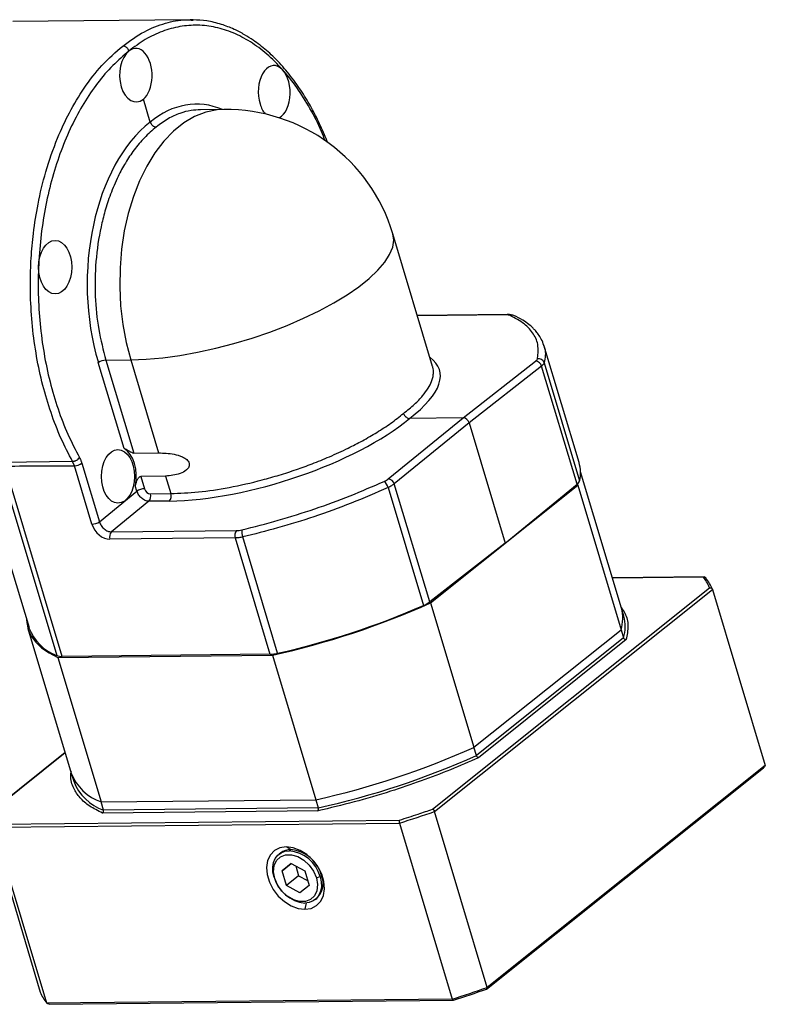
# Model space of a CAD drawing. Header units: millimetres. Extents: x 8091 to 8969, y -614 to 6.
# Tile 13 of 15: x 8826 to 8897, y -480 to -386. Entities that reach past the tile are written whole.
import ezdxf

# ---------------------------------------------------------------- set-up
doc = ezdxf.new("R2010")
doc.units = ezdxf.units.MM
doc.layers.get('0').update_dxf_attribs({"lineweight": 18})
doc.layers.add('标注线', color=7, linetype='Continuous', lineweight=18)

# ---------------------------------------------------------------- blocks, each defined once
blk = doc.blocks.new('FGR120M2L2')
at = {"linetype": 'Continuous', "lineweight": 25}
for p, q in [((172.53, 42.28), (141.04, 41.96)), ((173.07, 42.24), (172.53, 42.28)), ((165.44, 24.11), (164.22, 28.16)), ((178.53, 26.34), (174.37, 26.3)), ((215.6, -19.3), (208.54, 4.25)), ((228.96, -10.06), (212.88, -10.22)), ((228.71, -10.15), (212.91, -10.31)), ((241.61, -36.37), (235.36, -15.54)), ((160.8, -33.87), (156.22, -18.62)), ((157.55, -18.18), (161.97, -18.13)), ((157.55, -18.18), (162.51, -34.69)), ((161.97, -18.13), (166.92, -34.64)), ((221.03, -28.43), (233.89, -18.36)), ((235.43, -18.64), (241.71, -39.59)), ((234.95, -19.25), (222.09, -29.32)), ((241.24, -40.21), (234.95, -19.25)), ((207.72, -39.26), (221.03, -28.43)), ((222.09, -29.32), (208.79, -40.15)), ((221.03, -28.43), (211.5, -28.53)), ((222.09, -29.32), (228.49, -50.66)), ((162.51, -34.69), (166.92, -34.64)), ((151.65, -36.16), (139.39, -36.34)), ((151.97, -36.93), (151.65, -36.16)), ((153.3, -36.5), (156.41, -46.88)), ((149.8, -70.79), (139.66, -36.99)), ((155.08, -47.31), (151.97, -36.93)), ((249.12, -62.21), (241.86, -38.01)), ((139.31, -38.83), (148.85, -70.64)), ((168.16, -38.77), (163.74, -38.82)), ((163.74, -38.82), (164.4, -41.02)), ((168.16, -38.77), (169.09, -41.87)), ((215.08, -61.11), (208.79, -40.15)), ((228.49, -50.66), (241.24, -40.21)), ((241.37, -40.4), (241.47, -39.99)), ((156.41, -46.88), (163.08, -41.45)), ((163.08, -41.45), (162.79, -40.5)), ((165.47, -41.91), (169.09, -41.87)), ((207.69, -40.8), (213.97, -61.75)), ((215.24, -61.27), (241.37, -40.4)), ((241.37, -40.4), (249.07, -66.06)), ((165.2, -43.24), (158.54, -48.66)), ((168.82, -43.2), (165.2, -43.24)), ((158.54, -48.66), (180.78, -48.43)), ((139.32, -50.4), (143.91, -65.68)), ((180.52, -49.76), (158.28, -49.99)), ((180.52, -49.76), (186.71, -70.41)), ((188.07, -70.23), (181.87, -49.58)), ((228.49, -50.66), (215.08, -61.11)), ((263.93, -56.68), (247.51, -56.85)), ((263.7, -56.72), (247.52, -56.89)), ((215.59, -97.91), (264.8, -58.61)), ((215.94, -98.34), (265.31, -58.9)), ((265.31, -58.9), (274.68, -90.14)), ((215.24, -61.27), (222.94, -86.93)), ((249.55, -63.65), (249.12, -62.21)), ((143.72, -65.86), (151.42, -91.52)), ((222.94, -86.93), (249.07, -66.06)), ((249.07, -66.06), (249.5, -67.5)), ((249.5, -67.5), (223.37, -88.37)), ((249.98, -67.81), (223.74, -88.77)), ((149.01, -70.97), (187.13, -70.57)), ((149.01, -70.97), (156.71, -96.63)), ((186.71, -70.41), (149.8, -70.79)), ((187.13, -70.57), (194.83, -96.24)), ((223.37, -88.37), (222.94, -86.93)), ((150.32, -87.87), (136.59, -98.84)), ((150.34, -87.92), (136.82, -98.72)), ((225.18, -129.88), (274.39, -90.57)), ((274.68, -90.14), (225.31, -129.58)), ((151.42, -91.52), (151.85, -92.96)), ((156.71, -96.63), (194.83, -96.24)), ((157.14, -98.07), (156.71, -96.63)), ((195.26, -97.68), (157.14, -98.07)), ((194.83, -96.24), (195.26, -97.68)), ((136.52, -99.15), (145.9, -130.4)), ((195.23, -98.21), (156.95, -98.6)), ((225.31, -129.58), (215.94, -98.34)), ((137.69, -101.14), (209.71, -100.4)), ((147.06, -132.38), (137.69, -101.14)), ((137.92, -100.6), (209.69, -99.86)), ((209.71, -100.4), (219.08, -131.64)), ((190.4, -105.09), (189.59, -104.62)), ((188.58, -105.7), (188.31, -105.92)), ((190.13, -105.31), (190.4, -105.09)), ((188.86, -108.85), (190.49, -107.54)), ((190.49, -107.54), (188.86, -108.85)), ((190.49, -107.54), (192.88, -108.85)), ((191.29, -107.98), (191.8, -109.73)), ((187.56, -110.2), (187.43, -109.99)), ((189.62, -111.47), (188.86, -108.85)), ((191.8, -109.73), (189.62, -111.47)), ((191.8, -109.73), (193.39, -110.61)), ((192.88, -108.85), (193.64, -111.48)), ((194.94, -110.12), (195.61, -109.9)), ((192.01, -112.79), (189.62, -111.47)), ((193.64, -111.48), (192.01, -112.79)), ((193.14, -114.57), (192.91, -115.7)), ((194.74, -113.97), (195.01, -113.75)), ((219.08, -131.64), (147.06, -132.38)), ((147.51, -132.57), (219.28, -131.83))]:
    blk.add_line(p, q, dxfattribs=at)
at = {"linetype": 'Continuous', "lineweight": 25, "flags": 128}
for points in [[(178.53, 26.34), (177.31, 26.27), (175.29, 25.85), (173.31, 25.07), (171.4, 23.95), (169.57, 22.49), (167.85, 20.71), (166.26, 18.64), (164.82, 16.29), (163.54, 13.69), (162.44, 10.88), (161.54, 7.89), (160.83, 4.76), (160.34, 1.51), (160.07, -1.81), (160.01, -5.17), (160.18, -8.52), (160.56, -11.82), (161.16, -15.04), (161.97, -18.13)], [(161.97, -18.13), (164.73, -18.03), (167.65, -17.77), (170.71, -17.35), (173.86, -16.78), (177.07, -16.07), (180.31, -15.23), (183.52, -14.27), (186.68, -13.19), (189.75, -12.01), (192.69, -10.74), (195.47, -9.41), (198.05, -8.02), (200.41, -6.58), (202.51, -5.13), (204.34, -3.67), (205.87, -2.22), (207.08, -0.8), (207.96, 0.57), (208.5, 1.88), (208.69, 3.12), (208.54, 4.25)], [(143.47, -64.21), (143.5, -64.74), (143.77, -66), (144.3, -67.18), (145.09, -68.27), (146.15, -69.27), (147.46, -70.17), (149.01, -70.97)], [(189.59, -104.62), (188.47, -104.8), (187.51, -105.28), (186.77, -106.05), (186.29, -107.06), (186.1, -108.25), (186.2, -109.54), (186.6, -110.88), (187.27, -112.17), (188.18, -113.35), (189.26, -114.34), (190.45, -115.09), (191.69, -115.55), (192.91, -115.7)], [(192.91, -115.7), (194.03, -115.53), (194.99, -115.04), (195.73, -114.27), (196.21, -113.27), (196.41, -112.08), (196.3, -110.78), (195.9, -109.44), (195.23, -108.15), (194.33, -106.97), (193.25, -105.98), (192.05, -105.24), (190.81, -104.77), (189.59, -104.62)], [(187.43, -109.99), (187.24, -109.08), (187.21, -108.21), (187.35, -107.4), (187.65, -106.7), (188.09, -106.11), (188.67, -105.68), (189.36, -105.4), (190.13, -105.31)], [(187.56, -110.2), (187.35, -109.02), (187.47, -107.93), (187.88, -107.02), (188.57, -106.37), (189.48, -106.02), (190.53, -106.01), (191.64, -106.34), (192.72, -106.97), (193.68, -107.87), (194.44, -108.95), (194.94, -110.12)], [(194.94, -110.12), (195.15, -111.31), (195.04, -112.39), (194.62, -113.3), (193.93, -113.95), (193.02, -114.3), (191.97, -114.31), (190.86, -113.99), (189.78, -113.35), (188.82, -112.46), (188.06, -111.38), (187.56, -110.2)], [(195.61, -109.9), (195.81, -110.81), (195.83, -111.68), (195.7, -112.49), (195.4, -113.19), (194.95, -113.78), (194.37, -114.21), (193.69, -114.48), (192.91, -114.58)]]:
    blk.add_lwpolyline(points, dxfattribs=at)
at = {"linetype": 'Continuous', "lineweight": 25}
for centre, radius, start, end in [((178.84, -4.65), 31, 16.6994, 90.5894), ((228.97, -10.47), 0.412, 92.4685, 129.1101), ((229.68, -11), 0.831, 66.1628, 114.1391), ((157.63, -20.66), 2.48, 91.7736, 124.512), ((233.79, -19.55), 1.2, 14.6045, 85.4421), ((234.44, -18.96), 1.03, 18.2301, 103.2657), ((151.89, -34.45), 2.48, 271.7736, 304.512), ((235.33, -38.19), 6.53, 347.6321, 16.147), ((205.63, -41.33), 2.13, 14.3791, 50.0958), ((207.59, -40.5), 1.24, 16.053, 83.9937), ((240.54, -39.2), 1.23, 304.6673, 341.6033), ((164.48, -43.5), 2.48, 91.7736, 124.512), ((164.21, -42.35), 1.33, 318.249, 19.189), ((167.83, -42.31), 1.33, 318.249, 19.189), ((155.01, -44.83), 2.48, 271.7736, 304.512), ((159.54, -49.55), 1.33, 138.249, 199.189), ((181.78, -49.32), 1.33, 138.249, 199.189), ((185.02, -48.47), 3.34, 177.3298, 199.4923), ((257.46, -62.16), 8.5, 22.5546, 38.1158), ((211.92, -56.88), 5.28, 292.8329, 306.693), ((155.88, 70.96), 144.94, 282.4515, 294.1769), ((155.85, 71.89), 145.73, 282.7741, 293.5058), ((242.56, -64.05), 6.81, 342.874, 15.7133), ((242.99, -65.49), 6.81, 342.874, 15.7133), ((151.82, -62.73), 8.45, 200.4836, 249.4448), ((149.68, -68.52), 2.27, 248.7328, 273.1641), ((186.56, -63.84), 6.57, 271.3624, 283.3242), ((163.58, 45.29), 144.94, 282.4515, 294.1769), ((164.01, 43.85), 144.94, 282.4515, 294.1769), ((159.47, -88.48), 8.6, 200.6788, 251.308), ((159.9, -89.92), 8.6, 200.6788, 251.308), ((151.21, 86.78), 196.1, 287.3555, 289.2729), ((190.37, -108), 2.91, 89.2865, 127.9119), ((189.56, -111.56), 6.28, 15.3097, 84.737), ((189.83, -111.34), 6.28, 15.3097, 84.737), ((193.49, -108.33), 6.28, 195.3097, 264.737), ((192.48, -111.08), 3.68, 313.4283, 22.2678), ((153.75, -127.14), 8.5, 202.5546, 218.1158), ((160.58, 55.53), 196.1, 287.3555, 289.2729), ((160.98, 54.2), 194.95, 287.4007, 289.2277)]:
    blk.add_arc(centre, radius, start, end, dxfattribs=at)
for centre, major_axis, ratio, start_param, end_param in [((162.94, 32.44), (-0.09, 4.75), 0.595149, 3.579778, 6.721371), ((162.94, 32.44), (0, 4.75), 0.620187, 0.449667, 3.591259), ((187.46, 29.4), (-0.09, 4.75), 0.595149, 3.425362, 8.292167), ((174.07, -4.71), (-0.62, 31.99), 0.595149, 6.027991, 6.720826), ((187.46, 29.4), (-0.09, 4.75), 0.595149, 2.008982, 2.507111), ((174.09, -4.7), (-0.02, 32), 0.620187, 0.450212, 2.020463), ((227.61, -10.99), (1.92, 0.55), 0.328339, 0.366452, 0.871813), ((186.08, -28.8), (30.76, 8.83), 0.328339, 5.584747, 6.536319), ((232.28, -18.39), (1.92, 0.55), 0.328339, 5.601655, 6.10731), ((186.09, -28.78), (30.54, 9.57), 0.353375, 4.005218, 5.575469), ((221.3, -29.33), (-0.624, 0.781), 0.717462, 4.201565, 5.772057), ((159.71, -38.82), (0, 5.25), 0.620187, 4.384416, 5.939695), ((206.15, -39.26), (1.91, 0.6), 0.353375, 5.052906, 5.558561), ((165.2, -41.01), (-0.624, 0.781), 0.717462, 1.059973, 2.630464), ((157.47, -47.29), (-1.87, 2.34), 0.717462, 1.059973, 2.630464), ((181.86, -47.53), (1.91, 0.6), 0.353375, 4.005218, 4.510579)]:
    blk.add_ellipse(centre, major_axis=major_axis, ratio=ratio, start_param=start_param, end_param=end_param, dxfattribs=at)
for centre in [(148.56, -1.67), (159.71, -38.82)]:
    blk.add_ellipse(centre, major_axis=(0, 4.75), ratio=0.620187, dxfattribs=at)
for points, knots in [([(160.59, 37.61), (161.84, 38.53), (164.28, 40.31), (168.06, 41.73), (170.97, 42.34), (172.61, 42.23), (173.05, 42.2)], [0, 0, 0, 0, 0.319633, 0.619631, 0.899989, 1, 1, 1, 1]), ([(196.96, 20.45), (196.77, 20.92), (196.15, 22.48), (195.02, 24.9), (193.47, 27.77), (191.67, 30.6), (189.57, 33.35), (187.29, 35.8), (185.33, 37.5), (183.64, 38.72), (182.11, 39.69), (180.23, 40.66), (177.99, 41.52), (175.56, 42.14), (173.87, 42.21), (173.07, 42.24)], [0, 0, 0, 0, 0.036533, 0.119727, 0.19676, 0.283962, 0.383648, 0.481291, 0.572963, 0.619612, 0.676873, 0.745382, 0.825166, 0.916232, 1, 1, 1, 1]), ([(196.5, 20.81), (196.3, 21.34), (195.51, 23.39), (193.84, 26.58), (191.52, 30.3), (188.94, 33.53), (186.18, 36.26), (183.24, 38.43), (180.19, 40.02), (177.05, 41.02), (173.88, 41.4), (170.7, 41.16), (167.58, 40.3), (164.53, 38.88), (162.61, 37.44), (161.65, 36.72)], [0, 0, 0, 0, 0.028849, 0.109772, 0.190696, 0.271621, 0.352547, 0.433474, 0.514403, 0.595333, 0.676265, 0.757198, 0.838131, 0.919065, 1, 1, 1, 1]), ([(151.65, -36.16), (150.94, -34.8), (149.52, -32.09), (147.76, -27.53), (146.3, -22.68), (145.2, -17.54), (144.46, -12.2), (144.18, -7.82), (144.14, -4.51), (144.18, -2.29), (144.28, -0.07), (144.45, 2.14), (144.79, 5.37), (145.49, 9.81), (146.88, 15.53), (148.77, 20.97), (151.08, 25.94), (153.71, 30.31), (156.87, 34.39), (159.32, 36.52), (160.59, 37.61)], [0, 0, 0, 0, 0.060936, 0.122317, 0.184146, 0.246421, 0.309142, 0.372311, 0.397717, 0.423193, 0.448742, 0.474362, 0.500054, 0.561609, 0.631867, 0.710823, 0.775776, 0.845624, 0.920366, 1, 1, 1, 1]), ([(161.65, 36.72), (161.61, 36.83), (161.54, 37), (161.38, 37.21), (161.23, 37.36), (161.07, 37.47), (160.85, 37.58), (160.69, 37.6), (160.59, 37.61)], [0, 0, 0, 0, 0.237966, 0.367039, 0.499555, 0.631305, 0.760324, 1, 1, 1, 1]), ([(161.65, 36.72), (160.68, 35.89), (158.73, 34.24), (156.05, 31.09), (153.6, 27.5), (151.43, 23.47), (149.56, 19.06), (148.02, 14.33), (146.83, 9.35), (146.01, 4.18), (145.56, -1.11), (145.5, -6.45), (145.82, -11.76), (146.51, -16.98), (147.58, -22.04), (149.01, -26.86), (150.75, -31.41), (152.17, -34.13), (152.88, -35.49)], [0, 0, 0, 0, 0.062505, 0.125011, 0.187515, 0.250019, 0.312522, 0.375024, 0.437525, 0.500025, 0.562524, 0.625022, 0.687519, 0.750016, 0.812512, 0.875008, 0.937504, 1, 1, 1, 1]), ([(174.37, 26.29), (173.81, 26.26), (172.58, 26.21), (170.65, 25.68), (168.56, 24.75), (167.2, 23.74), (166.5, 23.22)], [0, 0, 0, 0, 0.203706, 0.451491, 0.716923, 1, 1, 1, 1]), ([(166.5, 23.22), (165.79, 22.61), (164.41, 21.44), (162.59, 19.25), (161.03, 16.93), (159.87, 14.78), (159.01, 12.89), (158.39, 11.32), (157.85, 9.79), (157.4, 8.31), (157.02, 6.89), (156.34, 3.98), (155.67, -0.57), (155.56, -6.76), (156.14, -12.73), (157.09, -16.38), (157.55, -18.18)], [0, 0, 0, 0, 0.079995, 0.155004, 0.225026, 0.290061, 0.330654, 0.369029, 0.405184, 0.43912, 0.470837, 0.500335, 0.630371, 0.756993, 0.880203, 1, 1, 1, 1]), ([(165.44, 24.11), (165.48, 24), (165.55, 23.82), (165.71, 23.61), (165.81, 23.52), (165.88, 23.46), (165.93, 23.42), (166.06, 23.33), (166.26, 23.24), (166.41, 23.23), (166.5, 23.22)], [0, 0, 0, 0, 0.241143, 0.369404, 0.499284, 0.50436, 0.541985, 0.643771, 0.800539, 1, 1, 1, 1]), ([(230.02, -10.24), (229.87, -10.19), (229.55, -10.07), (229.16, -10.06), (228.95, -10.06)], [0, 0, 0, 0, 0.467207, 1, 1, 1, 1]), ([(234.21, -17.96), (234.3, -17.16), (234.49, -15.58), (233.63, -13.5), (232.02, -11.67), (230.24, -10.72), (229.34, -10.24)], [0, 0, 0, 0, 0.250008, 0.50001, 0.750008, 1, 1, 1, 1]), ([(235.35, -15.55), (235.22, -15.17), (234.97, -14.49), (234.43, -13.62), (233.91, -12.98), (233.36, -12.4), (232.64, -11.78), (231.55, -11), (230.56, -10.51), (230.02, -10.24)], [0, 0, 0, 0, 0.172487, 0.313985, 0.424508, 0.506505, 0.632502, 0.797006, 1, 1, 1, 1]), ([(235.26, -15.56), (235.35, -15.74), (235.78, -16.66), (235.58, -17.76), (235.43, -18.64)], [0, 0, 0, 0, 0.198649, 1, 1, 1, 1]), ([(210.43, -27.63), (211.11, -27.09), (212.42, -26.04), (213.84, -24.54), (214.84, -23.18), (215.39, -22.09), (215.65, -21.24), (215.75, -20.58), (215.74, -19.98), (215.69, -19.56), (215.61, -19.35), (215.6, -19.31)], [0, 0, 0, 0, 0.178656, 0.346177, 0.502561, 0.647805, 0.738464, 0.824168, 0.904915, 0.980707, 1, 1, 1, 1]), ([(169.09, -41.87), (170.69, -41.81), (173.94, -41.68), (179.49, -40.84), (183.87, -39.85), (186.85, -39.03), (188.37, -38.58), (189.88, -38.11), (191.83, -37.46), (194.32, -36.55), (197.41, -35.29), (200.41, -33.91), (203.22, -32.46), (205.77, -30.98), (208.27, -29.35), (209.69, -28.22), (210.43, -27.63)], [0, 0, 0, 0, 0.11978, 0.242972, 0.369579, 0.401816, 0.434267, 0.466932, 0.499812, 0.560999, 0.631054, 0.709973, 0.774999, 0.845013, 0.920014, 1, 1, 1, 1]), ([(210.43, -27.63), (210.47, -27.73), (210.53, -27.9), (210.67, -28.09), (210.78, -28.2), (210.83, -28.25), (210.85, -28.26), (210.91, -28.31), (211.01, -28.39), (211.23, -28.5), (211.39, -28.52), (211.5, -28.53)], [0, 0, 0, 0, 0.199456, 0.356223, 0.45801, 0.486827, 0.49564, 0.500718, 0.630587, 0.758845, 1, 1, 1, 1]), ([(162.51, -34.69), (162.47, -34.69), (162.41, -34.68), (162.24, -34.64), (161.94, -34.52), (161.56, -34.3), (161.14, -34.06), (160.91, -33.94), (160.8, -33.87)], [0, 0, 0, 0, 0.055269, 0.113702, 0.251173, 0.500882, 0.750477, 1, 1, 1, 1]), ([(166.92, -34.64), (167.82, -34.67), (169.18, -34.72), (170.95, -35.21), (171.82, -35.69), (172.2, -36.1), (172.36, -36.43), (172.4, -36.79), (172.27, -37.24), (171.74, -37.85), (170.35, -38.58), (169.03, -38.69), (168.16, -38.77)], [0, 0, 0, 0, 0.248369, 0.37304, 0.444122, 0.472575, 0.49922, 0.528604, 0.561095, 0.625241, 0.750487, 1, 1, 1, 1]), ([(151.65, -36.16), (151.75, -36.15), (151.91, -36.13), (152.15, -36.05), (152.33, -35.96), (152.51, -35.86), (152.71, -35.7), (152.81, -35.57), (152.88, -35.49)], [0, 0, 0, 0, 0.239687, 0.368508, 0.5, 0.631492, 0.760313, 1, 1, 1, 1]), ([(152.88, -35.49), (152.93, -35.59), (153.03, -35.77), (153.14, -36.03), (153.22, -36.26), (153.27, -36.42), (153.3, -36.5)], [0, 0, 0, 0, 0.339966, 0.560014, 0.780001, 1, 1, 1, 1]), ([(139.66, -36.99), (141.96, -36.97), (146.06, -36.94), (150.16, -36.93), (151.97, -36.93)], [0, 0, 0, 0, 0.559995, 1, 1, 1, 1]), ([(162.79, -40.5), (162.83, -40.34), (162.92, -40), (163.12, -39.5), (163.32, -39.11), (163.52, -38.9), (163.65, -38.83), (163.71, -38.82), (163.74, -38.82)], [0, 0, 0, 0, 0.249536, 0.499076, 0.748782, 0.886296, 0.944734, 1, 1, 1, 1]), ([(181.69, -48.31), (183.85, -47.77), (188.19, -46.68), (194.67, -44.62), (201.02, -42.31), (205, -40.57), (206.99, -39.7)], [0, 0, 0, 0, 0.249992, 0.49999, 0.749992, 1, 1, 1, 1]), ([(207.69, -40.8), (205.52, -41.75), (201.27, -43.6), (194.63, -45.99), (188.16, -48.01), (183.94, -49.07), (181.87, -49.58)], [0, 0, 0, 0, 0.266712, 0.522284, 0.766714, 1, 1, 1, 1]), ([(156.41, -46.88), (156.51, -47.11), (156.69, -47.59), (157.24, -48.18), (157.89, -48.59), (158.32, -48.64), (158.54, -48.66)], [0, 0, 0, 0, 0.250022, 0.5, 0.749978, 1, 1, 1, 1]), ([(181.87, -49.58), (181.63, -49.63), (181.15, -49.73), (180.73, -49.75), (180.52, -49.76)], [0, 0, 0, 0, 0.505433, 1, 1, 1, 1]), ([(263.7, -56.72), (263.73, -56.71), (263.78, -56.69), (263.87, -56.68), (263.96, -56.69), (264.03, -56.74), (264.08, -56.78), (264.12, -56.84), (264.14, -56.89), (264.15, -56.91)], [0, 0, 0, 0, 0.156195, 0.291672, 0.499957, 0.632366, 0.759471, 0.881813, 1, 1, 1, 1]), ([(264.8, -58.61), (264.63, -58.24), (264.33, -57.59), (263.89, -56.99), (263.7, -56.72)], [0, 0, 0, 0, 0.559968, 1, 1, 1, 1]), ([(264.8, -58.61), (264.84, -58.6), (264.9, -58.6), (265, -58.61), (265.1, -58.65), (265.18, -58.7), (265.24, -58.76), (265.28, -58.83), (265.3, -58.87), (265.31, -58.9)], [0, 0, 0, 0, 0.181756, 0.290757, 0.499747, 0.632244, 0.759413, 0.881796, 1, 1, 1, 1]), ([(249.1, -62.13), (249.33, -62.46), (250.04, -63.44), (250.45, -65.32), (250.14, -66.98), (249.98, -67.81)], [0, 0, 0, 0, 0.200469, 0.602181, 1, 1, 1, 1]), ([(249.98, -67.81), (249.95, -67.81), (249.89, -67.82), (249.79, -67.8), (249.7, -67.75), (249.62, -67.69), (249.55, -67.61), (249.52, -67.54), (249.5, -67.5)], [0, 0, 0, 0, 0.15626, 0.29188, 0.500514, 0.63185, 0.758916, 1, 1, 1, 1]), ([(223.74, -88.77), (222.1, -89.5), (218.81, -90.94), (213.56, -92.94), (207.83, -94.88), (201.68, -96.7), (197.37, -97.71), (195.23, -98.21)], [0, 0, 0, 0, 0.185601, 0.372664, 0.560421, 0.78128, 1, 1, 1, 1]), ([(223.74, -88.77), (223.72, -88.77), (223.68, -88.76), (223.6, -88.72), (223.54, -88.66), (223.47, -88.58), (223.41, -88.49), (223.39, -88.42), (223.37, -88.37)], [0, 0, 0, 0, 0.156228, 0.291822, 0.500421, 0.631782, 0.758872, 1, 1, 1, 1]), ([(274.68, -90.14), (274.63, -90.22), (274.53, -90.37), (274.43, -90.51), (274.39, -90.57)], [0, 0, 0, 0, 0.56, 1, 1, 1, 1]), ([(156.95, -98.6), (156.16, -98.21), (154.57, -97.41), (152.88, -95.93), (151.73, -94.13), (151.21, -92.53), (151.38, -91.43), (151.43, -91.16)], [0, 0, 0, 0, 0.217735, 0.437185, 0.657449, 0.916548, 1, 1, 1, 1]), ([(195.23, -98.21), (195.24, -98.19), (195.26, -98.16), (195.29, -98.09), (195.3, -98), (195.3, -97.91), (195.29, -97.8), (195.27, -97.73), (195.26, -97.68)], [0, 0, 0, 0, 0.15625, 0.291861, 0.500482, 0.631827, 0.758902, 1, 1, 1, 1]), ([(209.69, -99.86), (210.8, -99.51), (212.78, -98.88), (214.73, -98.21), (215.59, -97.91)], [0, 0, 0, 0, 0.559968, 1, 1, 1, 1]), ([(215.59, -97.91), (215.61, -97.92), (215.65, -97.93), (215.72, -97.98), (215.78, -98.04), (215.84, -98.12), (215.88, -98.19), (215.91, -98.27), (215.93, -98.31), (215.94, -98.34)], [0, 0, 0, 0, 0.156132, 0.291555, 0.499756, 0.632224, 0.759382, 0.881771, 1, 1, 1, 1]), ([(156.95, -98.6), (156.98, -98.59), (157.02, -98.56), (157.08, -98.48), (157.13, -98.4), (157.15, -98.3), (157.17, -98.19), (157.15, -98.12), (157.14, -98.07)], [0, 0, 0, 0, 0.156257, 0.291875, 0.500514, 0.631847, 0.758913, 1, 1, 1, 1]), ([(209.69, -99.86), (209.69, -99.88), (209.67, -99.91), (209.66, -99.99), (209.66, -100.07), (209.66, -100.17), (209.67, -100.25), (209.69, -100.33), (209.7, -100.37), (209.71, -100.4)], [0, 0, 0, 0, 0.181823, 0.290864, 0.499931, 0.632374, 0.759495, 0.881835, 1, 1, 1, 1]), ([(225.18, -129.88), (225.21, -129.82), (225.25, -129.72), (225.29, -129.62), (225.31, -129.58)], [0, 0, 0, 0, 0.56, 1, 1, 1, 1]), ([(147.51, -132.57), (147.42, -132.53), (147.27, -132.47), (147.13, -132.41), (147.06, -132.38)], [0, 0, 0, 0, 0.56, 1, 1, 1, 1]), ([(219.08, -131.64), (219.12, -131.68), (219.19, -131.74), (219.25, -131.8), (219.28, -131.83)], [0, 0, 0, 0, 0.56, 1, 1, 1, 1])]:
    blk.add_open_spline(points, degree=3, knots=knots, dxfattribs=at)
for points in [[(235.43, -18.64), (235.39, -18.74), (235.32, -18.93), (235.08, -19.14), (234.95, -19.25)], [(208.79, -40.15), (208.63, -40.27), (208.33, -40.49), (207.9, -40.7), (207.69, -40.8)], [(165.2, -43.24), (164.99, -43.21), (164.56, -43.16), (163.91, -42.74), (163.37, -42.15), (163.17, -41.69), (163.08, -41.45)]]:
    blk.add_open_spline(points, degree=3, dxfattribs=at)

msp = doc.modelspace()

# ---------------------------------------------------------------- block references
at = {"layer": '标注线', "lineweight": 30, "xscale": 0.5355, "yscale": 0.5355, "zscale": 0.5355}
msp.add_blockref('FGR120M2L2', (8749.6873, -408.6605), dxfattribs=at)

doc.saveas('drawing.dxf')
